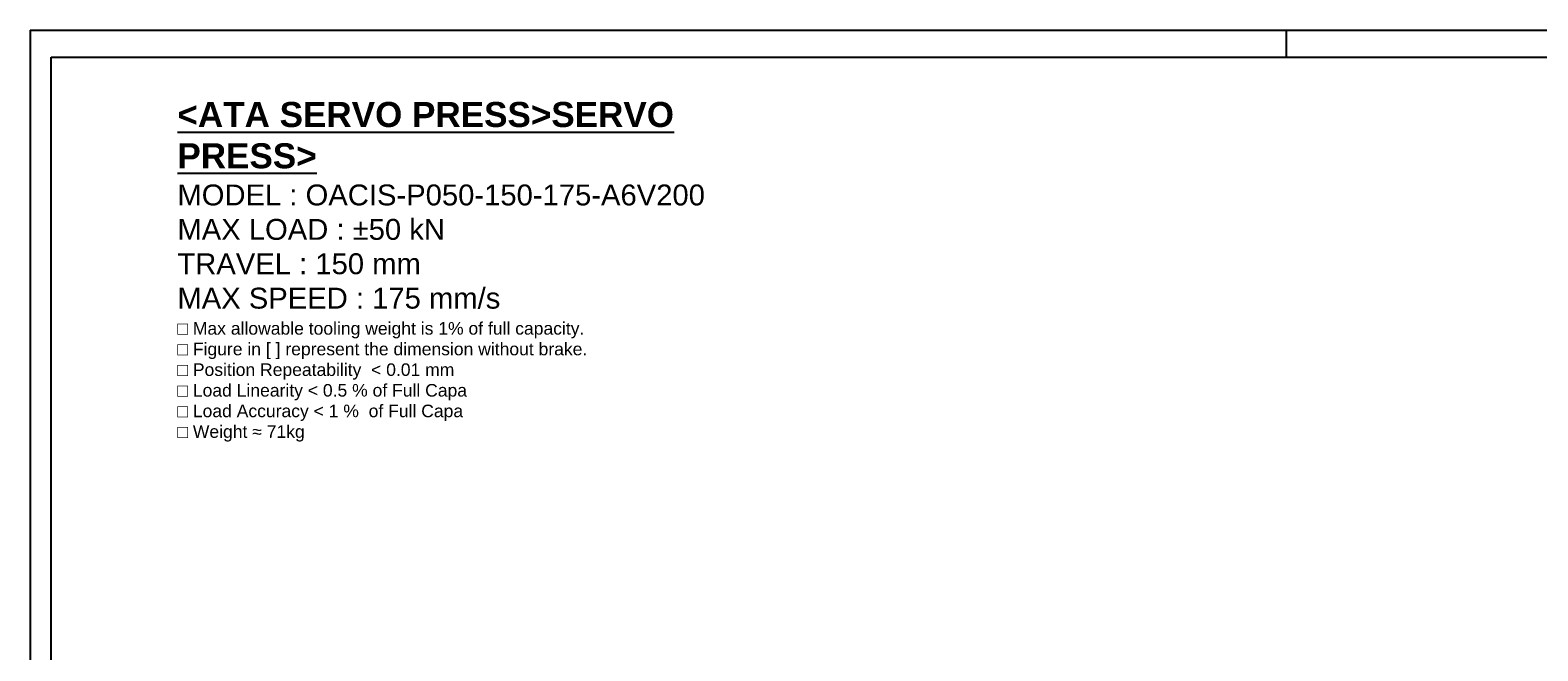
# Model space of a CAD drawing. Extents: x 0 to 1685, y -10 to 1188.
# Tile 5 of 23: x 0 to 1010, y 772 to 1188. Entities that reach past the tile are written whole.
import ezdxf

# ---------------------------------------------------------------- set-up
doc = ezdxf.new("R2010")
doc.units = 0
doc.header["$LTSCALE"] = 25.4
doc.layers.get('0').update_dxf_attribs({"linetype": 'CONTINUOUS'})
doc.layers.add('ATA-TEXT', color=7, linetype='CONTINUOUS', lineweight=25)
doc.styles.add('주 문자 (ISO)', font='arial.ttf')

# ---------------------------------------------------------------- blocks, each defined once
blk = doc.blocks.new('ata-Border-A1-002')
at = {"color": 253, "ltscale": 0.5}
for p, q in [((0, 594), (841, 594)), ((0, 594), (0, 0)), ((420.5, 594), (420.5, 585))]:
    blk.add_line(p, q, dxfattribs=at)
blk.add_line((7, 585), (834, 585))
at = {"ltscale": 0.5}
blk.add_line((7, 9), (7, 585), dxfattribs=at)

msp = doc.modelspace()

# ---------------------------------------------------------------- block references
at = {"xscale": 2, "yscale": 2, "zscale": 2}
msp.add_blockref('ata-Border-A1-002', (0, 0), dxfattribs=at)

# ---------------------------------------------------------------- texts
at = {"layer": 'ATA-TEXT', "color": 7, "insert": (98.6067121, 1139.8967229), "char_height": 4.9, "width": 390.057250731, "attachment_point": 1, "line_spacing_factor": 0.987388, "style": '주 문자 (ISO)'}
msp.add_mtext('{\\fArial|b1|i0|c129|p34;\\H3.42860x;\\L<ATA SERVO PRESS>SERVO PRESS>}\\P{\\fArial|b0|i0|c129|p34;\\H2.85705x;MODEL : OACIS-P050-150-175-A6V200 }\\P{\\fArial|b0|i0|c129|p34;\\H2.85705x;MAX LOAD : ±50 kN}\\P{\\fArial|b0|i0|c129|p34;\\H2.85705x;TRAVEL : 150 mm}\\P{\\fArial|b0|i0|c129|p34;\\H2.85705x;MAX SPEED : 175 mm/s}\\P{\\fArial|b0|i0|c129|p34;\\H1.71423x;□ Max allowable tooling weight is 1% of full capacity.}\\P{\\fArial|b0|i0|c129|p34;\\H1.71423x;□ Figure in [ ] represent the dimension without brake.}\\P{\\fArial|b0|i0|c129|p34;\\H1.71423x;□ Position Repeatability  }{\\fArial|b0|i0|c129|p34;\\H1.71423x;<}{\\fArial|b0|i0|c129|p34;\\H1.71423x; 0.01 mm}\\P{\\fArial|b0|i0|c129|p34;\\H1.71423x;□ Load Linearity }{\\fArial|b0|i0|c129|p34;\\H1.71423x;<}{\\fArial|b0|i0|c129|p34;\\H1.71423x; 0.5 % of Full Capa}\\P{\\fArial|b0|i0|c129|p34;\\H1.71423x;□ Load Accuracy }{\\fArial|b0|i0|c129|p34;\\H1.71423x;<}{\\fArial|b0|i0|c129|p34;\\H1.71423x; 1 %  of Full Capa}\\P{\\fArial|b0|i0|c129|p34;\\H1.71423x;□ Weight ≈ 71kg}', dxfattribs=at)

doc.saveas('drawing.dxf')
